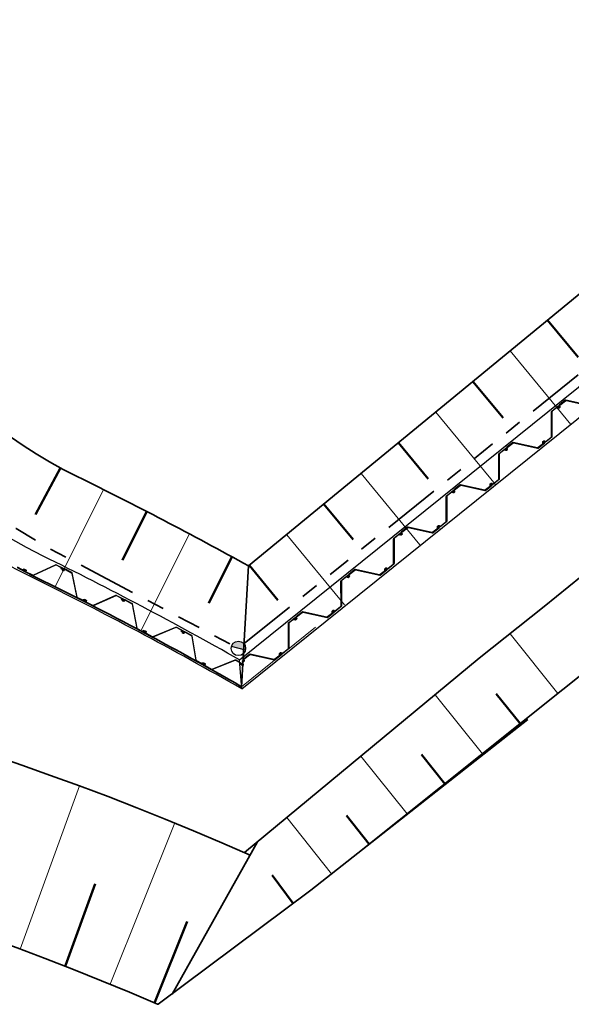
# Model space of a CAD drawing. Header units: metres. Extents: x 103182 to 107392, y 427230 to 428724.
# Tile 23 of 42: x 104690 to 104701, y 428190 to 428210. Entities that reach past the tile are written whole.
import ezdxf

# ---------------------------------------------------------------- set-up
doc = ezdxf.new("R2010")
doc.units = ezdxf.units.M
doc.linetypes.add('RI-DRAINAGE', pattern=[19.2, 6, -1.8, 1.8, -1.8, 2.4, -1.8, 1.8, -1.8])
for name, color, linetype, lineweight in [('N-CO-FC-DAMWAND_STAAL-G', 140, 'Continuous', 25), ('N-WE-FC-DAMWAND_HOUT-GD', 40, 'Continuous', 15), ('N-WE-GW-TALUDARCERING_KORT-G', 96, 'Continuous', 50), ('N-WE-GW-TALUDARCERING_LANG-G', 96, 'Continuous', 18), ('N-WE-GW-WATERGANG-G', 96, 'Continuous', 35), ('N-WE-RI-DRAINAGE_DRAIN-G', 90, 'RI-DRAINAGE', 35)]:
    doc.layers.add(name, color=color, linetype=linetype, lineweight=lineweight)

# ---------------------------------------------------------------- blocks, each defined once
blk = doc.blocks.new('Perenlaantje+Akenwijk')
blk.add_hatch(color=256).paths.add_polyline_path([(104694.285, 428197.547, 0.198912), (104694.215, 428197.456), (104694.505, 428197.377, 0.668179)])
blk.add_line((104694.505, 428197.377), (104694.215, 428197.456))
for points in [[(104700.983, 428202.414, 0.088672), (104700.984, 428202.411), (104700.989, 428202.406, 0.414214), (104701.006, 428202.404), (104701.024, 428202.418, 0.385314), (104701.026, 428202.434), (104701.017, 428202.449, -0.385314), (104701.018, 428202.459), (104701.133, 428202.551, -0.227194), (104701.149, 428202.555), (104701.648, 428202.446, 0.227194)], [(104701.644, 428202.456), (104701.145, 428202.565, 0.227194), (104701.132, 428202.562), (104701.006, 428202.46, 0.385314), (104701.005, 428202.45), (104701.017, 428202.431, -0.385314), (104701.016, 428202.424), (104701, 428202.411, -0.414214), (104700.996, 428202.412), (104700.995, 428202.413, -0.212557), (104700.994, 428202.416), (104700.997, 428202.434, 0.687234), (104700.994, 428202.436), (104700.99, 428202.433, 0.219232), (104700.982, 428202.418, 0.088672), (104700.983, 428202.414)], [(104700.674, 428201.681, -0.088672), (104700.671, 428201.684), (104700.667, 428201.689, -0.414214), (104700.669, 428201.706), (104700.687, 428201.72, -0.385314), (104700.703, 428201.72), (104700.715, 428201.707, 0.385314), (104700.726, 428201.707), (104700.84, 428201.799, 0.227194), (104700.847, 428201.814), (104700.847, 428202.325, -0.227194), (104700.852, 428202.337), (104700.987, 428202.445, -0.414214), (104701.004, 428202.443), (104701.008, 428202.438, -0.17875), (104701.011, 428202.431, -0.219232), (104701.003, 428202.416), (104700.999, 428202.413, -0.687239), (104700.996, 428202.415), (104700.999, 428202.433, 0.212557), (104700.998, 428202.436), (104700.997, 428202.437, 0.414214), (104700.993, 428202.438), (104700.977, 428202.425, 0.385314), (104700.976, 428202.418), (104700.986, 428202.402, -0.663703), (104700.983, 428202.398), (104700.959, 428202.402, 0.221695), (104700.943, 428202.398), (104700.863, 428202.334, 0.227194), (104700.855, 428202.318), (104700.856, 428201.808, -0.227194), (104700.85, 428201.796), (104700.724, 428201.695, -0.385314), (104700.714, 428201.695), (104700.698, 428201.711, 0.385314), (104700.691, 428201.712), (104700.675, 428201.699, 0.414214), (104700.675, 428201.695), (104700.676, 428201.694, 0.212557), (104700.678, 428201.692), (104700.696, 428201.691, -0.687234), (104700.698, 428201.688), (104700.693, 428201.684, -0.219232), (104700.677, 428201.68, -0.088672), (104700.674, 428201.681)], [(104699.892, 428201.536, 0.088672), (104699.894, 428201.533), (104699.898, 428201.528, 0.414214), (104699.915, 428201.526), (104699.933, 428201.54, 0.385314), (104699.936, 428201.556), (104699.926, 428201.571, -0.385314), (104699.928, 428201.581), (104700.042, 428201.673, -0.227194), (104700.059, 428201.677), (104700.558, 428201.568, 0.227194), (104700.57, 428201.571), (104700.705, 428201.679, 0.414214), (104700.707, 428201.696), (104700.703, 428201.701, 0.17875), (104700.697, 428201.705, 0.219232), (104700.681, 428201.701), (104700.676, 428201.698, 0.687239), (104700.678, 428201.694), (104700.696, 428201.693, -0.212557), (104700.698, 428201.692), (104700.699, 428201.69, -0.414214), (104700.699, 428201.686), (104700.683, 428201.673, -0.385314), (104700.676, 428201.674), (104700.663, 428201.687, 0.663703), (104700.658, 428201.685), (104700.657, 428201.661, -0.221695), (104700.65, 428201.646), (104700.57, 428201.581, -0.227194), (104700.553, 428201.577), (104700.054, 428201.687, 0.227194), (104700.042, 428201.684), (104699.916, 428201.582, 0.385314), (104699.914, 428201.572), (104699.927, 428201.553, -0.385314), (104699.926, 428201.546), (104699.91, 428201.533, -0.414214), (104699.906, 428201.534), (104699.904, 428201.535, -0.212557), (104699.904, 428201.537), (104699.907, 428201.556, 0.687234), (104699.903, 428201.558), (104699.899, 428201.554, 0.219232), (104699.892, 428201.539, 0.088672), (104699.892, 428201.536)], [(104699.584, 428200.803, -0.088672), (104699.581, 428200.806), (104699.577, 428200.811, -0.414214), (104699.578, 428200.828), (104699.597, 428200.842, -0.385314), (104699.613, 428200.841), (104699.625, 428200.829, 0.385314), (104699.635, 428200.829), (104699.749, 428200.921, 0.227194), (104699.757, 428200.936), (104699.756, 428201.447, -0.227194), (104699.762, 428201.458), (104699.897, 428201.567, -0.414214), (104699.914, 428201.565), (104699.918, 428201.56, -0.17875), (104699.92, 428201.553, -0.219232), (104699.913, 428201.538), (104699.909, 428201.535, -0.687239), (104699.905, 428201.537), (104699.908, 428201.555, 0.212557), (104699.907, 428201.558), (104699.906, 428201.559, 0.414214), (104699.902, 428201.559), (104699.886, 428201.547, 0.385314), (104699.885, 428201.54), (104699.896, 428201.524, -0.663703), (104699.893, 428201.52), (104699.869, 428201.524, 0.221695), (104699.852, 428201.52), (104699.772, 428201.456, 0.227194), (104699.765, 428201.44), (104699.765, 428200.93, -0.227194), (104699.76, 428200.918), (104699.634, 428200.817, -0.385314), (104699.623, 428200.817), (104699.607, 428200.833, 0.385314), (104699.601, 428200.834), (104699.585, 428200.821, 0.414214), (104699.584, 428200.817), (104699.585, 428200.815, 0.212557), (104699.587, 428200.814), (104699.606, 428200.813, -0.687234), (104699.607, 428200.81), (104699.603, 428200.806, -0.219232), (104699.587, 428200.802, -0.088672), (104699.584, 428200.803)], [(104698.493, 428199.925, -0.088672), (104698.49, 428199.928), (104698.486, 428199.933, -0.414214), (104698.488, 428199.95), (104698.506, 428199.964, -0.385314), (104698.522, 428199.963), (104698.534, 428199.951, 0.385314), (104698.545, 428199.951), (104698.659, 428200.042, 0.227194), (104698.666, 428200.058), (104698.666, 428200.569, -0.227194), (104698.672, 428200.58), (104698.806, 428200.689, -0.414214), (104698.823, 428200.687), (104698.828, 428200.682, -0.17875), (104698.83, 428200.675, -0.219232), (104698.822, 428200.66), (104698.818, 428200.657, -0.687239), (104698.815, 428200.659), (104698.818, 428200.677, 0.212557), (104698.817, 428200.68), (104698.816, 428200.681, 0.414214), (104698.812, 428200.681), (104698.796, 428200.669, 0.385314), (104698.795, 428200.662), (104698.805, 428200.646, -0.663703), (104698.802, 428200.642), (104698.778, 428200.646, 0.221695), (104698.762, 428200.642), (104698.682, 428200.578, 0.227194), (104698.675, 428200.562), (104698.675, 428200.052, -0.227194), (104698.669, 428200.04), (104698.543, 428199.939, -0.385314), (104698.533, 428199.939), (104698.517, 428199.955, 0.385314), (104698.51, 428199.956), (104698.494, 428199.943, 0.414214), (104698.494, 428199.939), (104698.495, 428199.937, 0.212557), (104698.497, 428199.936), (104698.516, 428199.935, -0.687234), (104698.517, 428199.931), (104698.513, 428199.928, -0.219232), (104698.496, 428199.924, -0.088672), (104698.493, 428199.925)], [(104698.802, 428200.658, 0.088672), (104698.804, 428200.655), (104698.808, 428200.65, 0.414214), (104698.825, 428200.648), (104698.843, 428200.662, 0.385314), (104698.845, 428200.678), (104698.836, 428200.693, -0.385314), (104698.838, 428200.703), (104698.952, 428200.795, -0.227194), (104698.969, 428200.799), (104699.467, 428200.69, 0.227194), (104699.48, 428200.693), (104699.615, 428200.801, 0.414214), (104699.617, 428200.818), (104699.612, 428200.823, 0.17875), (104699.606, 428200.827, 0.219232), (104699.59, 428200.823), (104699.586, 428200.819, 0.687239), (104699.587, 428200.816), (104699.606, 428200.815, -0.212557), (104699.608, 428200.814), (104699.609, 428200.812, -0.414214), (104699.609, 428200.808), (104699.593, 428200.795, -0.385314), (104699.586, 428200.796), (104699.573, 428200.809, 0.663703), (104699.568, 428200.807), (104699.567, 428200.783, -0.221695), (104699.56, 428200.768), (104699.48, 428200.703, -0.227194), (104699.463, 428200.699), (104698.964, 428200.809, 0.227194), (104698.951, 428200.806), (104698.826, 428200.704, 0.385314), (104698.824, 428200.694), (104698.836, 428200.675, -0.385314), (104698.835, 428200.668), (104698.819, 428200.655, -0.414214), (104698.815, 428200.656), (104698.814, 428200.657, -0.212557), (104698.813, 428200.659), (104698.816, 428200.678, 0.687234), (104698.813, 428200.68), (104698.809, 428200.676, 0.219232), (104698.801, 428200.661, 0.088672), (104698.802, 428200.658)], [(104697.712, 428199.78, 0.088672), (104697.713, 428199.777), (104697.717, 428199.772, 0.414214), (104697.734, 428199.77), (104697.752, 428199.784, 0.385314), (104697.755, 428199.8), (104697.746, 428199.814, -0.385314), (104697.747, 428199.825), (104697.861, 428199.917, -0.227194), (104697.878, 428199.921), (104698.377, 428199.812, 0.227194), (104698.39, 428199.815), (104698.524, 428199.923, 0.414214), (104698.526, 428199.94), (104698.522, 428199.945, 0.17875), (104698.516, 428199.949, 0.219232), (104698.5, 428199.945), (104698.496, 428199.941, 0.687239), (104698.497, 428199.938), (104698.515, 428199.937, -0.212557), (104698.518, 428199.935), (104698.519, 428199.934, -0.414214), (104698.518, 428199.93), (104698.502, 428199.917, -0.385314), (104698.496, 428199.918), (104698.482, 428199.931, 0.663703), (104698.477, 428199.929), (104698.477, 428199.905, -0.221695), (104698.469, 428199.89), (104698.389, 428199.825, -0.227194), (104698.372, 428199.821), (104697.874, 428199.931, 0.227194), (104697.861, 428199.928), (104697.735, 428199.826, 0.385314), (104697.733, 428199.816), (104697.746, 428199.797, -0.385314), (104697.745, 428199.79), (104697.729, 428199.777, -0.414214), (104697.725, 428199.778), (104697.724, 428199.779, -0.212557), (104697.723, 428199.781), (104697.726, 428199.8, 0.687234), (104697.723, 428199.802), (104697.718, 428199.798, 0.219232), (104697.711, 428199.783, 0.088672), (104697.712, 428199.78)], [(104689.776, 428199.095), (104689.927, 428199.011, 0.414214), (104689.944, 428199.016), (104689.947, 428199.022, 0.17875), (104689.948, 428199.029, 0.219232), (104689.938, 428199.042), (104689.933, 428199.045, 0.687239), (104689.93, 428199.042), (104689.936, 428199.025, -0.212557), (104689.936, 428199.022), (104689.935, 428199.021, -0.414214), (104689.931, 428199.02), (104689.913, 428199.03, -0.385314), (104689.911, 428199.036), (104689.919, 428199.053, 0.663703), (104689.915, 428199.057), (104689.892, 428199.048, -0.221695), (104689.875, 428199.05), (104689.785, 428199.099, -0.227194)], [(104697.403, 428199.047, -0.088672), (104697.4, 428199.05), (104697.396, 428199.055, -0.414214), (104697.398, 428199.072), (104697.416, 428199.086, -0.385314), (104697.432, 428199.085), (104697.444, 428199.073, 0.385314), (104697.454, 428199.073), (104697.569, 428199.164, 0.227194), (104697.576, 428199.18), (104697.576, 428199.691, -0.227194), (104697.581, 428199.702), (104697.716, 428199.811, -0.414214), (104697.733, 428199.809), (104697.737, 428199.804, -0.17875), (104697.739, 428199.797, -0.219232), (104697.732, 428199.782), (104697.728, 428199.779, -0.687239), (104697.724, 428199.781), (104697.727, 428199.799, 0.212557), (104697.727, 428199.802), (104697.726, 428199.803, 0.414214), (104697.721, 428199.803), (104697.706, 428199.79, 0.385314), (104697.704, 428199.784), (104697.715, 428199.768, -0.663703), (104697.712, 428199.763), (104697.688, 428199.768, 0.221695), (104697.672, 428199.764), (104697.592, 428199.7, 0.227194), (104697.584, 428199.684), (104697.585, 428199.174, -0.227194), (104697.579, 428199.162), (104697.453, 428199.06, -0.385314), (104697.442, 428199.061), (104697.426, 428199.077, 0.385314), (104697.42, 428199.078), (104697.404, 428199.065, 0.414214), (104697.403, 428199.061), (104697.404, 428199.059, 0.212557), (104697.407, 428199.058), (104697.425, 428199.057, -0.687234), (104697.426, 428199.053), (104697.422, 428199.05, -0.219232), (104697.406, 428199.046, -0.088672), (104697.403, 428199.047)], [(104689.917, 428199.04, -0.088672), (104689.918, 428199.044), (104689.921, 428199.05, -0.414214), (104689.937, 428199.055), (104689.958, 428199.045, -0.385314), (104689.964, 428199.03), (104689.958, 428199.014, 0.385314), (104689.962, 428199.004), (104690.093, 428198.939, 0.227194), (104690.11, 428198.938), (104690.574, 428199.152, -0.227194), (104690.587, 428199.152), (104690.742, 428199.074, -0.414214), (104690.747, 428199.058), (104690.744, 428199.052, -0.17875), (104690.739, 428199.047, -0.219232), (104690.722, 428199.048), (104690.718, 428199.05, -0.687239), (104690.718, 428199.054), (104690.736, 428199.059, 0.212557), (104690.738, 428199.061), (104690.739, 428199.062, 0.414214), (104690.737, 428199.066), (104690.719, 428199.075, 0.385314), (104690.712, 428199.074), (104690.702, 428199.058, -0.663703), (104690.697, 428199.059), (104690.691, 428199.082, 0.221695), (104690.681, 428199.095), (104690.589, 428199.141, 0.227194), (104690.572, 428199.141), (104690.108, 428198.928, -0.227194), (104690.095, 428198.928), (104689.95, 428199, -0.385314), (104689.946, 428199.01), (104689.954, 428199.031, 0.385314), (104689.952, 428199.038), (104689.934, 428199.047, 0.414214), (104689.93, 428199.045), (104689.929, 428199.044, 0.212557), (104689.929, 428199.041), (104689.936, 428199.024, -0.687234), (104689.933, 428199.021), (104689.928, 428199.024, -0.219232), (104689.917, 428199.037, -0.088672), (104689.917, 428199.04)], [(104690.712, 428199.066, 0.088672), (104690.71, 428199.063), (104690.707, 428199.057, 0.414214), (104690.712, 428199.041), (104690.733, 428199.031, 0.385314), (104690.748, 428199.035), (104690.758, 428199.049, -0.385314), (104690.768, 428199.052), (104690.899, 428198.986, -0.227194), (104690.909, 428198.972), (104691.015, 428198.473, 0.227194), (104691.023, 428198.463), (104691.178, 428198.385, 0.414214), (104691.194, 428198.39), (104691.197, 428198.396, 0.17875), (104691.198, 428198.403, 0.219232), (104691.187, 428198.416), (104691.183, 428198.418, 0.687239), (104691.18, 428198.416), (104691.186, 428198.398, -0.212557), (104691.186, 428198.396), (104691.186, 428198.394, -0.414214), (104691.181, 428198.393), (104691.163, 428198.402, -0.385314), (104691.161, 428198.409), (104691.168, 428198.426, 0.663703), (104691.164, 428198.43), (104691.141, 428198.421, -0.221695), (104691.125, 428198.421), (104691.033, 428198.467, -0.227194), (104691.022, 428198.481), (104690.916, 428198.98, 0.227194), (104690.908, 428198.991), (104690.764, 428199.064, 0.385314), (104690.754, 428199.061), (104690.741, 428199.042, -0.385314), (104690.735, 428199.04), (104690.717, 428199.049, -0.414214), (104690.715, 428199.053), (104690.716, 428199.055, -0.212557), (104690.718, 428199.056), (104690.736, 428199.061, 0.687234), (104690.736, 428199.065), (104690.732, 428199.067, 0.219232), (104690.715, 428199.068, 0.088672), (104690.712, 428199.066)], [(104696.621, 428198.902, 0.088672), (104696.623, 428198.899), (104696.627, 428198.893, 0.414214), (104696.644, 428198.892), (104696.662, 428198.906, 0.385314), (104696.664, 428198.922), (104696.655, 428198.936, -0.385314), (104696.657, 428198.947), (104696.771, 428199.039, -0.227194), (104696.788, 428199.043), (104697.287, 428198.934, 0.227194), (104697.299, 428198.937), (104697.434, 428199.045, 0.414214), (104697.436, 428199.062), (104697.431, 428199.067, 0.17875), (104697.426, 428199.071, 0.219232), (104697.409, 428199.067), (104697.405, 428199.063, 0.687239), (104697.406, 428199.06), (104697.425, 428199.059, -0.212557), (104697.427, 428199.057), (104697.428, 428199.056, -0.414214), (104697.428, 428199.052), (104697.412, 428199.039, -0.385314), (104697.405, 428199.04), (104697.392, 428199.053, 0.663703), (104697.387, 428199.051), (104697.386, 428199.027, -0.221695), (104697.379, 428199.012), (104697.299, 428198.947, -0.227194), (104697.282, 428198.943), (104696.783, 428199.053, 0.227194), (104696.771, 428199.05), (104696.645, 428198.948, 0.385314), (104696.643, 428198.938), (104696.655, 428198.919, -0.385314), (104696.654, 428198.912), (104696.639, 428198.899, -0.414214), (104696.634, 428198.9), (104696.633, 428198.901, -0.212557), (104696.633, 428198.903), (104696.636, 428198.922, 0.687234), (104696.632, 428198.924), (104696.628, 428198.92, 0.219232), (104696.621, 428198.905, 0.088672), (104696.621, 428198.902)], [(104696.312, 428198.169, -0.088672), (104696.31, 428198.171), (104696.305, 428198.177, -0.414214), (104696.307, 428198.194), (104696.325, 428198.208, -0.385314), (104696.341, 428198.207), (104696.353, 428198.195, 0.385314), (104696.364, 428198.194), (104696.478, 428198.286, 0.227194), (104696.486, 428198.302), (104696.485, 428198.813, -0.227194), (104696.491, 428198.824), (104696.626, 428198.933, -0.414214), (104696.642, 428198.931), (104696.647, 428198.926, -0.17875), (104696.649, 428198.919, -0.219232), (104696.641, 428198.904), (104696.637, 428198.901, -0.687239), (104696.634, 428198.903), (104696.637, 428198.921, 0.212557), (104696.636, 428198.923), (104696.635, 428198.925, 0.414214), (104696.631, 428198.925), (104696.615, 428198.912, 0.385314), (104696.614, 428198.906), (104696.624, 428198.89, -0.663703), (104696.621, 428198.885), (104696.598, 428198.89, 0.221695), (104696.581, 428198.886), (104696.501, 428198.822, 0.227194), (104696.494, 428198.806), (104696.494, 428198.295, -0.227194), (104696.489, 428198.284), (104696.363, 428198.182, -0.385314), (104696.352, 428198.183), (104696.336, 428198.199, 0.385314), (104696.329, 428198.2), (104696.313, 428198.187, 0.414214), (104696.313, 428198.183), (104696.314, 428198.181, 0.212557), (104696.316, 428198.18), (104696.335, 428198.179, -0.687234), (104696.336, 428198.175), (104696.332, 428198.172, -0.219232), (104696.316, 428198.168, -0.088672), (104696.312, 428198.169)], [(104691.165, 428198.415, -0.088672), (104691.167, 428198.418), (104691.17, 428198.424, -0.414214), (104691.186, 428198.429), (104691.206, 428198.419, -0.385314), (104691.212, 428198.404), (104691.206, 428198.388, 0.385314), (104691.209, 428198.378), (104691.34, 428198.311, 0.227194), (104691.357, 428198.31), (104691.824, 428198.517, -0.227194), (104691.837, 428198.516), (104691.99, 428198.437, -0.414214), (104691.996, 428198.421), (104691.993, 428198.415, -0.17875), (104691.987, 428198.41, -0.219232), (104691.971, 428198.411), (104691.966, 428198.413, -0.687239), (104691.966, 428198.417), (104691.984, 428198.422, 0.212557), (104691.986, 428198.423), (104691.987, 428198.425, 0.414214), (104691.986, 428198.429), (104691.968, 428198.438, 0.385314), (104691.961, 428198.437), (104691.951, 428198.421, -0.663703), (104691.945, 428198.422), (104691.94, 428198.445, 0.221695), (104691.93, 428198.459), (104691.839, 428198.506, 0.227194), (104691.821, 428198.506), (104691.354, 428198.3, -0.227194), (104691.342, 428198.3), (104691.198, 428198.374, -0.385314), (104691.194, 428198.384), (104691.202, 428198.405, 0.385314), (104691.2, 428198.412), (104691.182, 428198.421, 0.414214), (104691.178, 428198.42), (104691.177, 428198.418, 0.212557), (104691.177, 428198.416), (104691.184, 428198.398, -0.687234), (104691.181, 428198.396), (104691.176, 428198.398, -0.219232), (104691.166, 428198.411, -0.088672), (104691.165, 428198.415)], [(104691.96, 428198.429, 0.088672), (104691.958, 428198.426), (104691.955, 428198.42, 0.414214), (104691.96, 428198.404), (104691.981, 428198.393, 0.385314), (104691.996, 428198.397), (104692.006, 428198.411, -0.385314), (104692.016, 428198.414), (104692.146, 428198.345, -0.227194), (104692.156, 428198.331), (104692.253, 428197.83, 0.227194), (104692.261, 428197.82), (104692.414, 428197.739, 0.414214), (104692.43, 428197.744), (104692.433, 428197.75, 0.17875), (104692.434, 428197.757, 0.219232), (104692.424, 428197.77), (104692.419, 428197.772, 0.687239), (104692.416, 428197.77), (104692.422, 428197.752, -0.212557), (104692.422, 428197.75), (104692.422, 428197.749, -0.414214), (104692.418, 428197.747), (104692.399, 428197.757, -0.385314), (104692.397, 428197.763), (104692.404, 428197.781, 0.663703), (104692.4, 428197.785), (104692.378, 428197.775, -0.221695), (104692.361, 428197.776), (104692.27, 428197.824, -0.227194), (104692.26, 428197.838), (104692.163, 428198.339, 0.227194), (104692.155, 428198.35), (104692.012, 428198.425, 0.385314), (104692.002, 428198.423), (104691.989, 428198.404, -0.385314), (104691.983, 428198.402), (104691.965, 428198.412, -0.414214), (104691.964, 428198.416), (104691.964, 428198.417, -0.212557), (104691.966, 428198.419), (104691.984, 428198.423, 0.687234), (104691.985, 428198.427), (104691.98, 428198.43, 0.219232), (104691.963, 428198.43, 0.088672), (104691.96, 428198.429)], [(104695.222, 428197.291, -0.088672), (104695.219, 428197.293), (104695.215, 428197.299, -0.414214), (104695.217, 428197.316), (104695.235, 428197.33, -0.385314), (104695.251, 428197.329), (104695.263, 428197.317, 0.385314), (104695.274, 428197.316), (104695.388, 428197.408, 0.227194), (104695.395, 428197.424), (104695.395, 428197.934, -0.227194), (104695.4, 428197.946), (104695.535, 428198.055, -0.414214), (104695.552, 428198.053), (104695.556, 428198.048, -0.17875), (104695.558, 428198.041, -0.219232), (104695.551, 428198.026), (104695.547, 428198.023, -0.687239), (104695.544, 428198.025), (104695.546, 428198.043, 0.212557), (104695.546, 428198.045), (104695.545, 428198.047, 0.414214), (104695.541, 428198.047), (104695.525, 428198.034, 0.385314), (104695.524, 428198.028), (104695.534, 428198.012, -0.663703), (104695.531, 428198.007), (104695.507, 428198.012, 0.221695), (104695.491, 428198.008), (104695.411, 428197.944, 0.227194), (104695.403, 428197.928), (104695.404, 428197.417, -0.227194), (104695.398, 428197.406), (104695.272, 428197.304, -0.385314), (104695.262, 428197.305), (104695.246, 428197.321, 0.385314), (104695.239, 428197.321), (104695.223, 428197.309, 0.414214), (104695.223, 428197.304), (104695.224, 428197.303, 0.212557), (104695.226, 428197.302), (104695.244, 428197.301, -0.687234), (104695.246, 428197.297), (104695.241, 428197.294, -0.219232), (104695.225, 428197.29, -0.088672), (104695.222, 428197.291)], [(104695.531, 428198.024, 0.088672), (104695.532, 428198.021), (104695.537, 428198.015, 0.414214), (104695.554, 428198.014), (104695.572, 428198.028, 0.385314), (104695.574, 428198.044), (104695.565, 428198.058, -0.385314), (104695.566, 428198.069), (104695.681, 428198.161, -0.227194), (104695.697, 428198.165), (104696.196, 428198.055, 0.227194), (104696.209, 428198.058), (104696.343, 428198.167, 0.414214), (104696.345, 428198.184), (104696.341, 428198.189, 0.17875), (104696.335, 428198.193, 0.219232), (104696.319, 428198.189), (104696.315, 428198.185, 0.687239), (104696.316, 428198.181), (104696.335, 428198.18, -0.212557), (104696.337, 428198.179), (104696.338, 428198.178, -0.414214), (104696.337, 428198.174), (104696.321, 428198.161, -0.385314), (104696.315, 428198.161), (104696.301, 428198.175, 0.663703), (104696.296, 428198.173), (104696.296, 428198.149, -0.221695), (104696.288, 428198.134), (104696.208, 428198.069, -0.227194), (104696.192, 428198.065), (104695.693, 428198.174, 0.227194), (104695.68, 428198.171), (104695.554, 428198.07, 0.385314), (104695.553, 428198.059), (104695.565, 428198.041, -0.385314), (104695.564, 428198.034), (104695.548, 428198.021, -0.414214), (104695.544, 428198.022), (104695.543, 428198.023, -0.212557), (104695.542, 428198.025), (104695.545, 428198.044, 0.687234), (104695.542, 428198.046), (104695.538, 428198.042, 0.219232), (104695.53, 428198.027, 0.088672), (104695.531, 428198.024)], [(104692.403, 428197.769, -0.088672), (104692.405, 428197.772), (104692.408, 428197.778, -0.414214), (104692.424, 428197.783), (104692.444, 428197.772, -0.385314), (104692.45, 428197.756), (104692.443, 428197.741, 0.385314), (104692.447, 428197.731), (104692.576, 428197.661, 0.227194), (104692.593, 428197.66), (104693.064, 428197.858, -0.227194), (104693.076, 428197.858), (104693.229, 428197.775, -0.414214), (104693.234, 428197.759), (104693.23, 428197.753, -0.17875), (104693.225, 428197.749, -0.219232), (104693.208, 428197.75), (104693.204, 428197.752, -0.687239), (104693.204, 428197.756), (104693.222, 428197.76, 0.212557), (104693.224, 428197.762), (104693.225, 428197.763, 0.414214), (104693.224, 428197.767), (104693.206, 428197.777, 0.385314), (104693.199, 428197.776), (104693.189, 428197.76, -0.663703), (104693.183, 428197.761), (104693.179, 428197.785, 0.221695), (104693.168, 428197.798), (104693.078, 428197.847, 0.227194), (104693.061, 428197.848), (104692.59, 428197.65, -0.227194), (104692.577, 428197.65), (104692.435, 428197.727, -0.385314), (104692.431, 428197.737), (104692.44, 428197.758, 0.385314), (104692.438, 428197.765), (104692.42, 428197.774, 0.414214), (104692.416, 428197.773), (104692.415, 428197.772, 0.212557), (104692.415, 428197.769), (104692.421, 428197.752, -0.687234), (104692.418, 428197.749), (104692.414, 428197.752, -0.219232), (104692.404, 428197.765, -0.088672), (104692.403, 428197.769)], [(104693.199, 428197.768, 0.088672), (104693.196, 428197.765), (104693.193, 428197.759, 0.414214), (104693.198, 428197.743), (104693.218, 428197.731, 0.385314), (104693.234, 428197.735), (104693.243, 428197.749, -0.385314), (104693.254, 428197.752), (104693.382, 428197.681, -0.227194), (104693.392, 428197.667), (104693.48, 428197.164, 0.227194), (104693.487, 428197.153), (104693.639, 428197.07, 0.414214), (104693.655, 428197.074), (104693.659, 428197.08, 0.17875), (104693.66, 428197.087, 0.219232), (104693.65, 428197.101), (104693.645, 428197.103, 0.687239), (104693.642, 428197.101), (104693.648, 428197.083, -0.212557), (104693.648, 428197.081), (104693.647, 428197.079, -0.414214), (104693.643, 428197.078), (104693.625, 428197.088, -0.385314), (104693.623, 428197.094), (104693.63, 428197.112, 0.663703), (104693.627, 428197.116), (104693.604, 428197.107, -0.221695), (104693.587, 428197.108), (104693.497, 428197.158, -0.227194), (104693.487, 428197.172), (104693.399, 428197.675, 0.227194), (104693.392, 428197.685), (104693.25, 428197.763, 0.385314), (104693.24, 428197.761), (104693.227, 428197.742, -0.385314), (104693.221, 428197.741), (104693.203, 428197.751, -0.414214), (104693.201, 428197.755), (104693.202, 428197.756, -0.212557), (104693.204, 428197.758), (104693.222, 428197.762, 0.687234), (104693.223, 428197.766), (104693.218, 428197.768, 0.219232), (104693.202, 428197.769, 0.088672), (104693.199, 428197.768)], [(104694.44, 428197.146, 0.088672), (104694.442, 428197.143), (104694.446, 428197.137, 0.414214), (104694.463, 428197.135), (104694.481, 428197.15, 0.385314), (104694.484, 428197.166), (104694.474, 428197.18, -0.385314), (104694.476, 428197.191), (104694.59, 428197.283, -0.227194), (104694.607, 428197.287), (104695.106, 428197.177, 0.227194), (104695.118, 428197.18), (104695.253, 428197.289, 0.414214), (104695.255, 428197.306), (104695.251, 428197.311, 0.17875), (104695.245, 428197.315, 0.219232), (104695.229, 428197.31), (104695.224, 428197.307, 0.687239), (104695.226, 428197.303), (104695.244, 428197.302, -0.212557), (104695.246, 428197.301), (104695.247, 428197.3, -0.414214), (104695.247, 428197.296), (104695.231, 428197.283, -0.385314), (104695.224, 428197.283), (104695.211, 428197.297, 0.663703), (104695.206, 428197.295), (104695.205, 428197.271, -0.221695), (104695.198, 428197.255), (104695.118, 428197.191, -0.227194), (104695.101, 428197.187), (104694.602, 428197.296, 0.227194), (104694.59, 428197.293), (104694.464, 428197.192, 0.385314), (104694.462, 428197.181), (104694.475, 428197.162, -0.385314), (104694.474, 428197.156), (104694.458, 428197.143, -0.414214), (104694.453, 428197.143), (104694.452, 428197.145, -0.212557), (104694.452, 428197.147), (104694.455, 428197.165, 0.687234), (104694.451, 428197.167), (104694.447, 428197.164, 0.219232), (104694.44, 428197.149, 0.088672), (104694.44, 428197.146)], [(104693.629, 428197.099, -0.088672), (104693.63, 428197.103), (104693.634, 428197.109, -0.414214), (104693.65, 428197.113), (104693.67, 428197.102, -0.385314), (104693.675, 428197.087), (104693.668, 428197.071, 0.385314), (104693.672, 428197.061), (104693.8, 428196.989, 0.227194), (104693.817, 428196.988), (104694.291, 428197.177, -0.227194), (104694.304, 428197.176), (104694.455, 428197.091, -0.414214), (104694.459, 428197.075), (104694.456, 428197.069, -0.17875), (104694.45, 428197.064, -0.219232), (104694.434, 428197.066), (104694.429, 428197.068, -0.687239), (104694.43, 428197.072), (104694.448, 428197.076, 0.212557), (104694.45, 428197.078), (104694.451, 428197.079, 0.414214), (104694.45, 428197.083), (104694.432, 428197.093, 0.385314), (104694.425, 428197.092), (104694.414, 428197.076, -0.663703), (104694.409, 428197.078), (104694.405, 428197.101, 0.221695), (104694.395, 428197.115), (104694.305, 428197.166, 0.227194), (104694.288, 428197.167), (104693.814, 428196.977, -0.227194), (104693.801, 428196.978), (104693.66, 428197.058, -0.385314), (104693.657, 428197.068), (104693.666, 428197.089, 0.385314), (104693.664, 428197.095), (104693.646, 428197.105, 0.414214), (104693.642, 428197.104), (104693.641, 428197.102, 0.212557), (104693.641, 428197.1), (104693.647, 428197.082, -0.687234), (104693.644, 428197.08), (104693.639, 428197.082, -0.219232), (104693.629, 428197.096, -0.088672), (104693.629, 428197.099)]]:
    blk.add_lwpolyline(points, format="xyb")
blk.add_circle((104694.36, 428197.417), 0.15)
at = {"layer": 'N-CO-FC-DAMWAND_STAAL-G', "color": 251}
for p, q in [((104694.383, 428197.178), (104710.265, 428209.968)), ((104694.431, 428196.575), (104710.579, 428209.578)), ((104694.431, 428196.575), (104694.383, 428197.178))]:
    blk.add_line(p, q, dxfattribs=at)
for points in [[(104694.383, 428197.178, 0.015048), (104690.314, 428199.331, -0.267261), (104683.891, 428208.888, 0.848009), (104667.077, 428210.484, -0.294768), (104657.821, 428202.054, 0.004539), (104656.607, 428201.84), (104636.747, 428224.249)], [(104694.431, 428196.575, 0.016166), (104690.094, 428198.883, -0.267261), (104683.392, 428208.853, 0.848009), (104667.56, 428210.356, -0.294768), (104657.904, 428201.561, 0.005586), (104656.42, 428201.296), (104636.373, 428223.918)]]:
    blk.add_lwpolyline(points, format="xyb", dxfattribs=at)
at = {"layer": 'N-WE-FC-DAMWAND_HOUT-GD', "color": 251, "extrusion": (0, 0, -1)}
blk.add_lwpolyline([(-104694.427, 428196.623, -0.016367), (-104690.032, 428198.958, -0.009847)], format="xyb", dxfattribs=at)
at = {"layer": 'N-WE-FC-DAMWAND_HOUT-GD', "color": 251}
blk.add_lwpolyline([(104694.427, 428196.623), (104695.957, 428197.855)], dxfattribs=at)
at = {"layer": 'N-WE-GW-TALUDARCERING_KORT-G', "color": 251}
for p, q in [((104700.764, 428204.222), (104701.397, 428203.453, -0.894)), ((104699.22, 428202.951), (104699.843, 428202.194, -0.894)), ((104697.676, 428201.68), (104698.289, 428200.935, -0.894)), ((104696.132, 428200.409), (104696.735, 428199.676, -0.894)), ((104694.587, 428199.138), (104695.18, 428198.417, -0.894)), ((104700.197, 428195.857), (104699.702, 428196.476)), ((104698.634, 428194.609), (104698.151, 428195.214)), ((104697.072, 428193.36), (104696.6, 428193.951)), ((104695.495, 428192.13), (104695.059, 428192.712)), ((104690.779, 428190.842), (104691.394, 428192.533)), ((104692.63, 428190.083), (104693.301, 428191.754))]:
    blk.add_line(p, q, dxfattribs=at)
for points in [[(104690.674, 428201.157), (104690.154, 428200.195)], [(104692.455, 428200.248), (104691.956, 428199.248)], [(104694.224, 428199.317), (104693.745, 428198.355)]]:
    blk.add_lwpolyline(points, dxfattribs=at)
at = {"layer": 'N-WE-GW-TALUDARCERING_LANG-G', "color": 251}
for p, q in [((104699.992, 428203.586), (104701.248, 428202.061, -1.787)), ((104698.448, 428202.315), (104699.684, 428200.814, -1.787)), ((104696.904, 428201.044), (104698.12, 428199.567, -1.787)), ((104695.36, 428199.773), (104696.555, 428198.32, -1.787)), ((104700.978, 428196.481), (104699.988, 428197.72)), ((104699.415, 428195.233), (104698.437, 428196.457)), ((104697.853, 428193.984), (104696.897, 428195.18)), ((104689.839, 428191.183), (104691.069, 428194.567)), ((104691.702, 428190.456), (104693.044, 428193.797)), ((104696.287, 428192.74), (104695.365, 428193.91))]:
    blk.add_line(p, q, dxfattribs=at)
for points in [[(104691.561, 428200.695), (104691.561, 428200.695), (104690.562, 428198.696)], [(104693.35, 428199.801), (104692.351, 428197.802)]]:
    blk.add_lwpolyline(points, dxfattribs=at)
at = {"layer": 'N-WE-GW-WATERGANG-G', "color": 251, "flags": 128}
blk.add_lwpolyline([(104691.022, 428200.978, -0.267855), (104685.584, 428209.067, 0.547153), (104670.442, 428217.36, 0.547153)], format="xyb", dxfattribs=at)
for points in [[(104694.572, 428199.125), (104710.817, 428212.496)], [(104692.697, 428190.037), (104695.861, 428192.404), (104696.831, 428193.168), (104714.644, 428207.401)], [(104710.468, 428206.144), (104707.285, 428203.607), (104702.992, 428200.151), (104700.697, 428198.283), (104699.351, 428197.214), (104694.489, 428193.184)], [(104694.489, 428193.184), (104699.351, 428197.214)], [(104692.697, 428190.037), (104695.861, 428192.404), (104696.831, 428193.168), (104700.353, 428195.943)], [(104694.759, 428193.407), (104692.99, 428190.246)]]:
    blk.add_lwpolyline(points, dxfattribs=at)
at = {"layer": 'N-WE-GW-WATERGANG-G', "color": 251, "extrusion": (0, 0, -1), "flags": 128}
for points in [[(-104694.572, 428199.125, -0.012792), (-104691.022, 428200.978)], [(-104694.427, 428196.623, -0.016367), (-104690.032, 428198.958, -0.009847)]]:
    blk.add_lwpolyline(points, format="xyb", dxfattribs=at)
at = {"layer": 'N-WE-GW-WATERGANG-G', "color": 251}
blk.add_lwpolyline([(104694.427, 428196.623), (104694.572, 428199.125)], dxfattribs=at)
for points in [[(104694.605, 428193.132, 0.160845), (104654.979, 428196.952, 0.160845)], [(104692.682, 428190.043, 0.167687), (104653.726, 428192.938, 0.167687)]]:
    blk.add_lwpolyline(points, format="xyb", dxfattribs=at)
blk.add_rational_spline([(104692.697, 428190.037), (104692.682, 428190.043), (104692.667, 428190.05)], [1, 0.999999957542, 1], degree=2, dxfattribs=at)
at = {"layer": 'N-WE-RI-DRAINAGE_DRAIN-G', "color": 251, "ltscale": 0.2, "flags": 128}
blk.add_lwpolyline([(104707.381, 428207.902), (104694.36, 428197.417), (104690.41, 428199.507, -0.244666), (104684.068, 428209.162, 0.83366), (104666.883, 428210.535, -0.293761), (104657.787, 428202.251), (104656.682, 428202.056), (104638.786, 428222.249)], format="xyb", dxfattribs=at)

msp = doc.modelspace()

# ---------------------------------------------------------------- block references
msp.add_blockref('Perenlaantje+Akenwijk', (0, 0))

doc.saveas('drawing.dxf')
